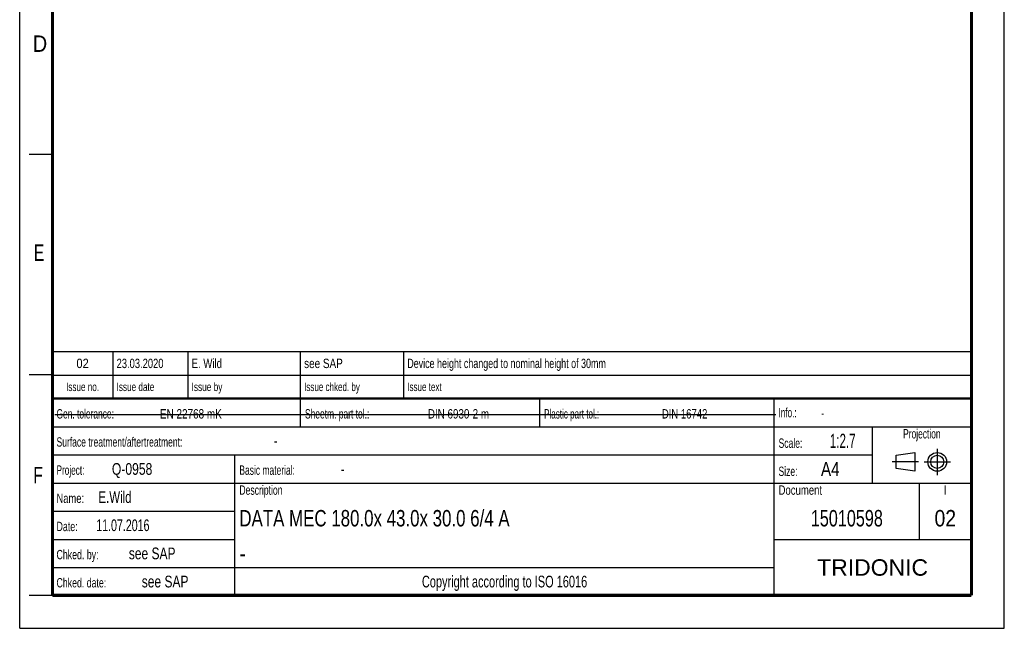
# Model space of a CAD drawing. Header units: millimetres. Extents: x 0 to 210, y 0 to 297.
# Tile 1 of 4: x 0 to 210, y 0 to 130. Entities that reach past the tile are written whole.
import ezdxf
from ezdxf.enums import TextEntityAlignment as Align

# ---------------------------------------------------------------- set-up
doc = ezdxf.new("R2010")
doc.units = ezdxf.units.MM
doc.header["$LTSCALE"] = 19.36
doc.linetypes.add('CENTER', pattern=[0.6, 0.375, -0.075, 0.075, -0.075])
doc.layers.get('0').update_dxf_attribs({"linetype": 'CONTINUOUS'})
doc.layers.add('DEFAULT_1', color=7, linetype='CENTER')
doc.layers.add('Z_NOTICE', color=7, linetype='CONTINUOUS')
doc.styles.get("Standard").update_dxf_attribs({"font": 'txt', "width": 0.7})
doc.styles.add('TEXTSTYLE_2', font='txt', dxfattribs={"width": 0.75})
doc.styles.add('TEXTSTYLE_4', font='arial.ttf')

# ---------------------------------------------------------------- blocks, each defined once
blk = doc.blocks.new('PROJEKTIONSMETHODE_BL0', base_point=(192.31, 35.47))
at = {"color": 2, "linetype": 'CONTINUOUS'}
for p, q in [((186.91, 36.87), (190.91, 37.47)), ((186.91, 34.07), (186.91, 36.87)), ((190.91, 37.47), (190.91, 33.47)), ((190.91, 33.47), (186.91, 34.07))]:
    blk.add_line(p, q, dxfattribs=at)
for radius in [2, 1.4]:
    blk.add_circle((195.71, 35.47), radius, dxfattribs=at)
at = {"layer": 'DEFAULT_1', "color": 2, "linetype": 'CENTER'}
for p, q in [((195.71, 38.27), (195.71, 32.67)), ((191.71, 35.47), (186.11, 35.47)), ((192.91, 35.47), (198.5, 35.47))]:
    blk.add_line(p, q, dxfattribs=at)

msp = doc.modelspace()

# ---------------------------------------------------------------- linework, layer by layer
at = {"color": 2, "linetype": 'CONTINUOUS'}
for p, q in [((0, 0), (0, 297)), ((210, 0), (210, 297)), ((7, 101), (2, 101)), ((6.91362, 48.96015), (6.91362, 58.96015)), ((6.91362, 58.96015), (202.91362, 58.96015)), ((6.91362, 48.96015), (6.91362, 58.96015)), ((6.91362, 58.96015), (202.91362, 58.96015)), ((19.91362, 48.96015), (19.91362, 58.96015)), ((19.91362, 48.96015), (19.91362, 58.96015)), ((35.91362, 48.96015), (35.91362, 58.96015)), ((35.91362, 48.96015), (35.91362, 58.96015)), ((59.91362, 48.96015), (59.91362, 58.96015)), ((59.91362, 48.96015), (59.91362, 58.96015)), ((81.91362, 48.96015), (81.91362, 58.96015)), ((81.91362, 48.96015), (81.91362, 58.96015)), ((202.91362, 48.96015), (202.91362, 58.96015)), ((202.91362, 48.96015), (202.91362, 58.96015)), ((7, 54), (2, 54)), ((6.91362, 53.96015), (202.91362, 53.96015)), ((6.91362, 53.96015), (202.91362, 53.96015)), ((6.91355, 6.96013), (6.91355, 48.96013)), ((6.91355, 48.96013), (202.91355, 48.96013)), ((6.91355, 6.96013), (6.91355, 48.96013)), ((6.91355, 48.96013), (202.91355, 48.96013)), ((6.91362, 48.96015), (202.91362, 48.96015)), ((6.91362, 48.96015), (202.91362, 48.96015)), ((59.91355, 42.96013), (59.91355, 48.96013)), ((59.91355, 42.96013), (59.91355, 48.96013)), ((110.91355, 42.96013), (110.91355, 48.96013)), ((110.91355, 42.96013), (110.91355, 48.96013)), ((160.91355, 6.96013), (160.91355, 48.96013)), ((160.91355, 6.96013), (160.91355, 48.96013)), ((202.91355, 6.96013), (202.91355, 48.96013)), ((202.91355, 6.96013), (202.91355, 48.96013)), ((6.91355, 42.96013), (202.91355, 42.96013)), ((6.91355, 42.96013), (202.91355, 42.96013)), ((181.91355, 30.96013), (181.91355, 42.96013)), ((181.91355, 30.96013), (181.91355, 42.96013)), ((6.91355, 36.96013), (181.91355, 36.96013)), ((6.91355, 36.96013), (181.91355, 36.96013)), ((45.91355, 6.96013), (45.91355, 36.96013)), ((45.91355, 6.96013), (45.91355, 36.96013)), ((6.91355, 30.96013), (202.91355, 30.96013)), ((6.91355, 30.96013), (202.91355, 30.96013)), ((191.91355, 18.96013), (191.91355, 30.96013)), ((191.91355, 18.96013), (191.91355, 30.96013)), ((6.91355, 24.96013), (45.91355, 24.96013)), ((6.91355, 24.96013), (45.91355, 24.96013)), ((6.91355, 18.96013), (45.91355, 18.96013)), ((6.91355, 18.96013), (45.91355, 18.96013)), ((160.91355, 18.96013), (202.91355, 18.96013)), ((160.91355, 18.96013), (202.91355, 18.96013)), ((6.91355, 12.96013), (160.91355, 12.96013)), ((6.91355, 12.96013), (160.91355, 12.96013)), ((7, 7), (2, 7)), ((6.91355, 6.96013), (202.91355, 6.96013)), ((6.91355, 6.96013), (202.91355, 6.96013)), ((0, 0), (210, 0))]:
    msp.add_line(p, q, dxfattribs=at)
at = {"color": 7, "linetype": 'CONTINUOUS'}
msp.add_line((7.46812, 45.60043), (161.26812, 45.60043), dxfattribs=at)
for points, const_width in [([(7, 7), (7, 290)], 0.7), ([(203, 7), (203, 290)], 0.7), ([(7, 49), (203, 49)], 0.5), ([(7, 7), (203, 7)], 0.7)]:
    msp.add_lwpolyline(points, dxfattribs=dict(at, const_width=const_width))

# ---------------------------------------------------------------- block references
at = {"color": 2, "linetype": 'CONTINUOUS'}
msp.add_blockref('PROJEKTIONSMETHODE_BL0', (192.30508, 35.46975), dxfattribs=at)

# ---------------------------------------------------------------- texts
at = {"color": 5, "linetype": 'CONTINUOUS', "style": 'TEXTSTYLE_2'}
for s, width, p in [('D', 0.904762, (2.80729, 122.85717)), ('E', 0.714286, (3.00245, 78.30247)), ('F', 0.714286, (2.92219, 30.89704))]:
    msp.add_text(s, height=3.5, dxfattribs=dict(at, width=width)).set_placement(p)
at = {"layer": 'Z_NOTICE', "color": 5, "linetype": 'CONTINUOUS', "style": 'TEXTSTYLE_2'}
for s, height, width, p in [('02', 2, 0.880952, (13.41362, 55.46015)), ('Issue no.', 1.8, 0.719577, (13.41362, 50.56015)), ('Issue no.', 1.8, 0.719577, (13.41362, 50.56015)), ('Projection', 2, 0.671429, (192.41355, 40.46013)), ('Projection', 2, 0.671429, (192.41355, 40.46013)), ('I', 2, 0.833333, (197.41355, 28.46013)), ('I', 2, 0.833333, (197.41355, 28.46013)), ('Copyright according to ISO 16016', 2.5, 0.700149, (103.41355, 8.71013)), ('Copyright according to ISO 16016', 2.5, 0.700149, (103.41355, 8.71013))]:
    msp.add_text(s, height=height, dxfattribs=dict(at, width=width)).set_placement(p, align=Align.CENTER)
for s, height, width, p in [('23.03.2020', 2, 0.747619, (20.66362, 55.46015)), ('23.03.2020', 2, 0.747619, (20.66362, 55.46015)), ('E. Wild', 2, 0.765306, (36.66362, 55.46015)), ('E. Wild', 2, 0.765306, (36.66362, 55.46015)), ('see SAP', 2, 0.792517, (60.66362, 55.46015)), ('see SAP', 2, 0.792517, (60.66362, 55.46015)), ('Device height changed to nominal height of 30mm', 2, 0.712259, (82.66362, 55.46015)), ('Device height changed to nominal height of 30mm', 2, 0.712259, (82.66362, 55.46015)), ('Issue date ', 1.8, 0.725108, (20.66362, 50.56015)), ('Issue date ', 1.8, 0.725108, (20.66362, 50.56015)), ('Issue by ', 1.8, 0.732804, (36.66362, 50.56015)), ('Issue by ', 1.8, 0.732804, (36.66362, 50.56015)), ('Issue chked. by', 1.8, 0.711111, (60.66362, 50.56015)), ('Issue chked. by', 1.8, 0.711111, (60.66362, 50.56015)), ('Issue text ', 1.8, 0.712121, (82.66362, 50.56015)), ('Issue text ', 1.8, 0.712121, (82.66362, 50.56015)), ('Gen. tolerance:', 2, 0.669841, (7.85105, 44.71013)), ('Gen. tolerance:', 2, 0.669841, (7.85105, 44.71013)), ('EN 22768 mK', 2, 0.792208, (29.91057, 44.71013)), ('EN 22768 mK', 2, 0.792208, (29.91057, 44.71013)), ('Sheetm. part tol.:', 2, 0.67328, (60.85105, 44.71013)), ('Sheetm. part tol.:', 2, 0.67328, (60.85105, 44.71013)), ('DIN 6930-2 m', 2, 0.78373, (87.05343, 44.71013)), ('DIN 6930-2 m', 2, 0.78373, (87.05343, 44.71013)), ('Plastic part tol.:', 2, 0.642857, (111.85105, 44.71013)), ('Plastic part tol.:', 2, 0.642857, (111.85105, 44.71013)), ('DIN 16742', 2, 0.759259, (136.95819, 44.71013)), ('DIN 16742', 2, 0.759259, (136.95819, 44.71013)), ('Info.: ', 2, 0.64966, (161.85105, 44.96013)), ('Info.: ', 2, 0.64966, (161.85105, 44.96013)), ('Surface treatment/aftertreatment: ', 2, 0.681373, (7.85105, 38.71013)), ('Surface treatment/aftertreatment: ', 2, 0.681373, (7.85105, 38.71013)), ('Scale:  ', 2, 0.684524, (161.85105, 38.46013)), ('Scale:  ', 2, 0.684524, (161.85105, 38.46013)), ('1:2.7', 3, 0.614286, (172.80343, 38.46013)), ('1:2.7', 3, 0.614286, (172.80343, 38.46013)), ('-', 2.5, 0.714286, (54.18438, 38.71013)), ('-', 2.5, 0.714286, (54.18438, 38.71013)), ('Project: ', 2, 0.656085, (7.85105, 32.71013)), ('Project: ', 2, 0.656085, (7.85105, 32.71013)), ('Q-0958', 2.5, 0.77381, (19.66057, 32.71013)), ('Q-0958', 2.5, 0.77381, (19.66057, 32.71013)), ('Basic material: ', 2, 0.675595, (46.85105, 32.71013)), ('Basic material: ', 2, 0.675595, (46.85105, 32.71013)), ('-', 2.5, 0.714286, (68.47009, 32.71013)), ('-', 2.5, 0.714286, (68.47009, 32.71013)), ('Size: ', 2, 0.678571, (161.85105, 32.46013)), ('Size: ', 2, 0.678571, (161.85105, 32.46013)), (' A4', 3, 0.809524, (169.9939, 32.46013)), (' A4', 3, 0.809524, (169.9939, 32.46013)), ('E.Wild', 2.5, 0.730159, (16.80343, 26.71013)), ('E.Wild', 2.5, 0.730159, (16.80343, 26.71013)), ('Description', 2, 0.688312, (46.85105, 28.46013)), ('Description', 2, 0.688312, (46.85105, 28.46013)), ('Document', 2, 0.761905, (161.85105, 28.46013)), ('Document', 2, 0.761905, (161.85105, 28.46013)), ('Name: ', 2, 0.746032, (7.85105, 26.71013)), ('Name: ', 2, 0.746032, (7.85105, 26.71013)), ('11.07.2016', 2.5, 0.678571, (16.32724, 20.71013)), ('11.07.2016', 2.5, 0.678571, (16.32724, 20.71013)), ('Date: ', 2, 0.706349, (7.85105, 20.71013)), ('Date: ', 2, 0.706349, (7.85105, 20.71013)), ('Chked. by: ', 2, 0.701299, (7.85105, 14.71013)), ('Chked. by: ', 2, 0.701299, (7.85105, 14.71013)), ('see SAP', 2.5, 0.765306, (23.27962, 14.71013)), ('see SAP', 2.5, 0.765306, (23.27962, 14.71013)), ('Chked. date: ', 2, 0.699634, (7.85105, 8.71013)), ('Chked. date: ', 2, 0.699634, (7.85105, 8.71013)), ('see SAP', 2.5, 0.765306, (26.04152, 8.71013)), ('see SAP', 2.5, 0.765306, (26.04152, 8.71013))]:
    msp.add_text(s, height=height, dxfattribs=dict(at, width=width)).set_placement(p)
at = {"layer": 'Z_NOTICE', "color": 5, "linetype": 'CONTINUOUS', "width": 0.714286}
msp.add_text('-', height=1.8, dxfattribs=at).set_placement((170.94628, 44.96013))
msp.add_text('-', height=1.8, dxfattribs=at).set_placement((170.94628, 44.96013))
at = {"layer": 'Z_NOTICE', "color": 7, "linetype": 'CONTINUOUS', "style": 'TEXTSTYLE_2'}
for s, width, p in [('DATA MEC 180.0x 43.0x 30.0 6/4 A', 0.769345, (46.85105, 21.71013)), ('DATA MEC 180.0x 43.0x 30.0 6/4 A', 0.769345, (46.85105, 21.71013)), ('-', 0.904762, (46.85105, 14.21013)), ('-', 0.904762, (46.85105, 14.21013))]:
    msp.add_text(s, height=3.5, dxfattribs=dict(at, width=width)).set_placement(p)
for s, width, p in [('15010598', 0.738095, (176.41355, 21.71013)), ('15010598', 0.738095, (176.41355, 21.71013)), ('02', 0.880952, (197.41355, 21.71013)), ('02', 0.880952, (197.41355, 21.71013))]:
    msp.add_text(s, height=3.5, dxfattribs=dict(at, width=width)).set_placement(p, align=Align.CENTER)
at = {"layer": 'Z_NOTICE', "color": 5, "linetype": 'CONTINUOUS', "style": 'TEXTSTYLE_4'}
msp.add_text('TRIDONIC', height=3.5, dxfattribs=at).set_placement((181.91355, 11.21013), align=Align.CENTER)
msp.add_text('TRIDONIC', height=3.5, dxfattribs=at).set_placement((181.91355, 11.21013), align=Align.CENTER)

doc.saveas('drawing.dxf')
